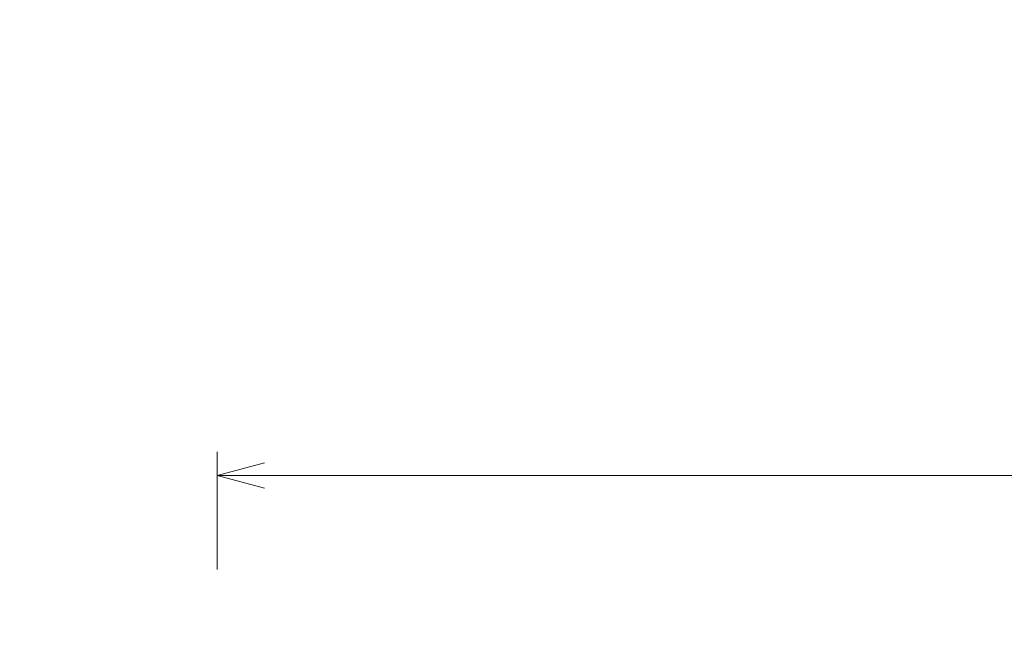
# Model space of a CAD drawing. Header units: millimetres. Extents: x 0 to 30, y 0 to 35.5.
# Tile 3 of 132: x 9.3 to 12.4, y 12.5 to 14.4. Entities that reach past the tile are written whole.
import ezdxf

# ---------------------------------------------------------------- set-up
doc = ezdxf.new("R2010")
doc.units = ezdxf.units.MM
doc.linetypes.add('DASHED2', pattern=[9.524999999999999, 6.35, -3.175])
doc.layers.add('hatch', color=252, linetype='Continuous', lineweight=0)
doc.layers.add('TEXTO', color=7, linetype='DASHED2', lineweight=0)

msp = doc.modelspace()

# ---------------------------------------------------------------- hatches: boundary and pattern name
at = {"layer": 'hatch', "linetype": 'Continuous'}
h = msp.add_hatch(dxfattribs=at)
h.set_pattern_fill('AR-CONC', color=256, scale=0.1)
h.set_pattern_definition([(49.99999999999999, (-570.9308624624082, -2763.710799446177), (0.7172601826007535, -0.06275213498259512), [0.07500000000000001, -0.8250000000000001]), (355, (-570.9308624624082, -2763.710799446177), (-0.138751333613, 0.7521921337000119), [0.06, -0.66]), (100.45144446, (-570.8710907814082, -2763.716028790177), (0.578508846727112, 0.6894399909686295), [0.06374019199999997, -0.7011421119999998]), (46.18420000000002, (-570.9308624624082, -2763.510799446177), (1.067241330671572, -0.1655192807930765), [0.1125, -1.2375]), (96.63563549, (-570.8419257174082, -2763.524592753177), (0.9346619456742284, 0.9741186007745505), [0.09561034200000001, -1.05171376]), (351.1841639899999, (-570.9308624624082, -2763.510799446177), (0.9346619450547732, 0.9741186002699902), [0.09000000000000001, -0.990000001]), (21, (-570.8308624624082, -2763.560799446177), (0.5969070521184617, -0.4026188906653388), [0.07500000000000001, -0.8250000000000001]), (326.0000000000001, (-570.8308624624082, -2763.560799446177), (0.2433153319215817, 0.7251500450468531), [0.06, -0.66]), (71.45144474, (-570.7811202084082, -2763.594351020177), (0.8402223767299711, 0.3225311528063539), [0.06374019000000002, -0.701142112]), (37.50000000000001, (-570.9308624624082, -2763.710799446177), (0.01215985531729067, 0.3328938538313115), [0, -0.652, 0, -0.67, 0, -0.6625000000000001]), (7.499999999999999, (-570.9308624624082, -2763.710799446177), (0.2630695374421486, 0.3944117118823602), [0, -0.382, 0, -0.637, 0, -0.2525]), (327.5, (-571.1538624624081, -2763.710799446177), (0.533822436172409, -0.02255487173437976), [0, -0.25, 0, -0.78, 0, -1.035]), (317.5, (-571.2538624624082, -2763.710799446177), (0.5831861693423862, 0.1001049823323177), [0, -0.325, 0, -0.518, 0, -0.735])])
h.paths.add_polyline_path([(19.68332639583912, 12.44282171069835), (9.903148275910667, 12.44282171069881), (9.903148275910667, 12.22132898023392, -0.1532882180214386), (9.970576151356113, 12.24249819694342), (10.13992988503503, 12.24249819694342, -0.1690682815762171), (10.20970989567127, 12.22132898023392, 0.1586911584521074), (10.27713777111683, 12.1993757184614), (10.44649150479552, 12.1993757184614, 0.1469625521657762), (10.51783960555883, 12.2221130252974, -0.1512227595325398), (10.583699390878, 12.24249819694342), (10.75226907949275, 12.24249819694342, -0.1690682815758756), (10.82204909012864, 12.22132898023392, 0.1586911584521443), (10.88947696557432, 12.1993757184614), (11.05883069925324, 12.1993757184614, 0.1469625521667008), (11.13017880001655, 12.2221130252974, -0.1512227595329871), (11.1960385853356, 12.24249819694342), (11.36539231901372, 12.24249819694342, -0.1690682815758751), (11.43517232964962, 12.22132898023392, 0.1586911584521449), (11.50260020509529, 12.1993757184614), (11.6574491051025, 12.1993757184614, 0.1678056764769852), (11.74251799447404, 12.2221130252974, -0.1495219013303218), (11.80916182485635, 12.24249819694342), (11.97773151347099, 12.24249819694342, -0.1690682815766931), (12.04751152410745, 12.22132898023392, 0.1586911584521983), (12.1149393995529, 12.1993757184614), (12.27018032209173, 12.1993757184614, 0.1718169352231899), (12.3556412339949, 12.2221130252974, -0.1512227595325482), (12.42150101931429, 12.24249819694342), (12.57713396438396, 12.24249819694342, -0.1882755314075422), (12.65985071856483, 12.22132898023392, 0.1569552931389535), (12.72806263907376, 12.1993757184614), (12.89663232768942, 12.1993757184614, 0.1469625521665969), (12.96798042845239, 12.2221130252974, -0.151222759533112), (13.03384021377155, 12.24249819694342), (13.18947315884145, 12.24249819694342, -0.1929552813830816), (13.27297395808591, 12.22132898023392, 0.1586911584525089), (13.34040183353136, 12.1993757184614), (13.49564275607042, 12.1993757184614, 0.1718169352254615), (13.58110366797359, 12.2221130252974, -0.151222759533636), (13.64696345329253, 12.24249819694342), (13.80220437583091, 12.24249819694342, -0.1923727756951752), (13.88531315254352, 12.22132898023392, 0.1586911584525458), (13.95274102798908, 12.1993757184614), (14.12209476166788, 12.1993757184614, 0.1469625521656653), (14.19344286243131, 12.2221130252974, -0.1512227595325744), (14.25930264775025, 12.24249819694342), (14.42865638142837, 12.24249819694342, -0.1690682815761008), (14.49843639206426, 12.22132898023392, 0.1586911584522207), (14.56586426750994, 12.1993757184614), (14.73443395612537, 12.1993757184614, 0.1435658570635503), (14.80578205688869, 12.2221130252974, -0.1495219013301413), (14.87242588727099, 12.24249819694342), (15.02727478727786, 12.24249819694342, -0.1929552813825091), (15.11077558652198, 12.22132898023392, 0.1586911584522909), (15.17820346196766, 12.1993757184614), (15.34755719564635, 12.1993757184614, 0.1469625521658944), (15.41890529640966, 12.2221130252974, -0.1512227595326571), (15.48476508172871, 12.24249819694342), (15.65411881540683, 12.24249819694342, -0.1639663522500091), (15.72311478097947, 12.22132898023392, 0.1569552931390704), (15.7913267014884, 12.1993757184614), (15.94617560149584, 12.1993757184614, 0.1712277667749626), (16.03124449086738, 12.2221130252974, -0.1512227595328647), (16.09710427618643, 12.24249819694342), (16.26645800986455, 12.24249819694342, -0.1690682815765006), (16.33623802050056, 12.22132898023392, 0.1586911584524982), (16.40366589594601, 12.1993757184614), (16.57301962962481, 12.1993757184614, 0.1469625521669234), (16.64436773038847, 12.2221130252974, -0.1512227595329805), (16.71022751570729, 12.24249819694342), (16.87879720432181, 12.24249819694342, -0.1690682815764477), (16.94857721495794, 12.22132898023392, 0.1586911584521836), (17.01600509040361, 12.1993757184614), (17.18535882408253, 12.1993757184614, 0.1469625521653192), (17.25670692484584, 12.2221130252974, -0.1512227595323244), (17.32256671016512, 12.24249819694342), (17.47819965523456, 12.24249819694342, -0.1929552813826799), (17.56170045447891, 12.22132898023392, 0.1586911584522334), (17.62912832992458, 12.1993757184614), (17.79769801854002, 12.1993757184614, 0.1435658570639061), (17.86904611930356, 12.2221130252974, -0.1495219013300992), (17.93568994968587, 12.24249819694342), (18.0959607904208, 12.24249819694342, -0.148347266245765), (18.17403964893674, 12.22132898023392, 0.1407453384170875), (18.25048404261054, 12.1993757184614), (18.41082125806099, 12.1993757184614, 0.1469625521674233), (18.48216935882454, 12.2221130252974, -0.1512227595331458), (18.54802914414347, 12.24249819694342), (18.71738287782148, 12.24249819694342, -0.1639663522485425), (18.78637884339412, 12.22132898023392, 0.1569552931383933), (18.85459076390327, 12.1993757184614), (19.02316045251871, 12.1993757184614, 0.1120209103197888), (19.09450855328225, 12.2221130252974, -0.1336925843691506), (19.16938485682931, 12.24249819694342), (19.32972207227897, 12.24249819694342, -0.169068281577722), (19.39950208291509, 12.22132898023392, 0.1586911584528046), (19.46692995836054, 12.1993757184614), (19.63628369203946, 12.1993757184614, 0.08064099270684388), (19.68332639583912, 12.20800021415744)])
h.paths.add_polyline_path([(5.415585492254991, 5.446933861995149), (7.752420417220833, 5.446933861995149), (7.752420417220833, 5.859075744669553), (5.415585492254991, 5.859075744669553)], flags=9)
h.paths.add_polyline_path([(2.835242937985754, 5.447070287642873), (5.062528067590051, 5.447070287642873), (5.062528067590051, 5.859212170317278), (2.835242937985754, 5.859212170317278)], flags=9)
h.paths.add_polyline_path([(6.253013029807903, 29.55380223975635), (10.15253274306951, 29.55380223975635), (10.15253274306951, 30.04261227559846), (6.253013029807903, 30.04261227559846)], flags=9)
h.paths.add_polyline_path([(14.21421845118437, 13.05434198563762), (15.32259016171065, 13.05434198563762), (15.32259016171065, 13.54065777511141), (14.21421845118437, 13.54065777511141)], flags=9)
h.paths.add_polyline_path([(13.33071556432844, 9.121942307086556), (14.44634056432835, 9.121942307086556), (14.44634056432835, 9.608258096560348), (13.33071556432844, 9.608258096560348)], flags=9)
h.paths.add_polyline_path([(13.3157799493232, 7.189754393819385), (14.43140494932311, 7.189754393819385), (14.43140494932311, 7.676070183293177), (13.3157799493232, 7.676070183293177)], flags=9)
h.paths.add_polyline_path([(20.56995413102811, 9.859103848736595), (21.7881613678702, 9.859103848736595), (21.7881613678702, 10.34541963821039), (20.56995413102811, 10.34541963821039)], flags=9)
h.paths.add_polyline_path([(20.56822715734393, 10.23902088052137), (21.47661531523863, 10.23902088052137), (21.47661531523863, 10.72533666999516), (20.56822715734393, 10.72533666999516)], flags=9)
h.paths.add_polyline_path([(20.56995413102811, 12.08542444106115), (21.7881613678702, 12.08542444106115), (21.7881613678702, 12.57174023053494), (20.56995413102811, 12.57174023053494)], flags=9)
h.paths.add_polyline_path([(20.56822715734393, 11.70550740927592), (21.47661531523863, 11.70550740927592), (21.47661531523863, 12.19182319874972), (20.56822715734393, 12.19182319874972)], flags=9)
h.paths.add_polyline_path([(20.57271728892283, 10.91273865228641), (22.24719097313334, 10.91273865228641), (22.24719097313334, 11.3990544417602), (20.57271728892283, 11.3990544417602)], flags=9)
h.paths.add_polyline_path([(20.70544191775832, 20.08894268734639), (21.7039781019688, 20.08894268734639), (21.7039781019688, 20.57525847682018), (20.70544191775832, 20.57525847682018)], flags=9)
h.paths.add_polyline_path([(19.42252613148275, 17.43257247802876), (20.25527284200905, 17.43257247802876), (20.25527284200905, 17.91888826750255), (19.42252613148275, 17.91888826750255)], flags=9)
h.paths.add_polyline_path([(18.66647212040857, 15.47460984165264), (19.49921883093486, 15.47460984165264), (19.49921883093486, 15.96092563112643), (18.66647212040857, 15.96092563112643)], flags=9)
h.paths.add_polyline_path([(4.835873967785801, 13.58108029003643), (5.668620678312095, 13.58108029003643), (5.668620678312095, 14.06739607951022), (4.835873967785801, 14.06739607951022)], flags=9)
h.paths.add_polyline_path([(20.73588898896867, 14.35089859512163), (21.73787912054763, 14.35089859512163), (21.73787912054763, 14.83721438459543), (20.73588898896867, 14.83721438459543)], flags=9)
h.paths.add_polyline_path([(3.416353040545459, 15.61913854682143), (4.418343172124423, 15.61913854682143), (4.418343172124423, 16.10545433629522), (3.416353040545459, 16.10545433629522)], flags=9)
h.paths.add_polyline_path([(17.00936788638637, 22.63855517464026), (19.82951591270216, 22.63855517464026), (19.82951591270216, 23.51862096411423), (17.00936788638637, 23.51862096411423)], flags=9)
h.paths.add_polyline_path([(15.86712330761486, 24.20784043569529), (15.86712330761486, 25.42604767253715), (15.38080751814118, 25.42604767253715), (15.38080751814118, 24.20784043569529)], flags=9)
h.paths.add_polyline_path([(15.48720627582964, 24.20611346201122), (15.48720627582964, 25.1145016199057), (15.00089048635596, 25.1145016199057), (15.00089048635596, 24.20611346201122)], flags=9)
h.paths.add_polyline_path([(13.64080271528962, 24.20784043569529), (13.64080271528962, 25.42604767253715), (13.15448692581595, 25.42604767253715), (13.15448692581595, 24.20784043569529)], flags=9)
h.paths.add_polyline_path([(14.02071974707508, 24.20611346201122), (14.02071974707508, 25.1145016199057), (13.5344039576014, 25.1145016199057), (13.5344039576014, 24.20611346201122)], flags=9)
h.paths.add_polyline_path([(14.81348850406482, 24.21060359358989), (14.81348850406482, 25.07823517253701), (14.32717271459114, 25.07823517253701), (14.32717271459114, 24.21060359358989)], flags=9)
h.paths.add_polyline_path([(17.29867968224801, 18.13990936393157), (18.5168869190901, 18.13990936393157), (18.5168869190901, 18.62622515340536), (17.29867968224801, 18.62622515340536)], flags=9)
h.paths.add_polyline_path([(17.29695270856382, 18.51982639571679), (18.20534086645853, 18.51982639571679), (18.20534086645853, 19.00614218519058), (17.29695270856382, 19.00614218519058)], flags=9)
h.paths.add_polyline_path([(17.29867968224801, 20.36622995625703), (18.5168869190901, 20.36622995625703), (18.5168869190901, 20.85254574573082), (17.29867968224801, 20.85254574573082)], flags=9)
h.paths.add_polyline_path([(17.29695270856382, 19.98631292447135), (18.20534086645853, 19.98631292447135), (18.20534086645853, 20.47262871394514), (17.29695270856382, 20.47262871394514)], flags=9)
h.paths.add_polyline_path([(17.30144284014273, 19.19354416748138), (18.97591652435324, 19.19354416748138), (18.97591652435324, 19.67985995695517), (17.30144284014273, 19.67985995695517)], flags=9)
h.paths.add_polyline_path([(16.38756954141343, 14.30381649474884), (17.60577677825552, 14.30381649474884), (17.60577677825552, 14.79013228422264), (16.38756954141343, 14.79013228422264)], flags=9)
h.paths.add_polyline_path([(16.38584256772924, 14.68373352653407), (17.29423072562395, 14.68373352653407), (17.29423072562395, 15.17004931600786), (16.38584256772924, 15.17004931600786)], flags=9)
h.paths.add_polyline_path([(16.38756954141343, 16.53013708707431), (17.60577677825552, 16.53013708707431), (17.60577677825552, 17.0164528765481), (16.38756954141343, 17.0164528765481)], flags=9)
h.paths.add_polyline_path([(16.38584256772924, 16.15022005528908), (17.29423072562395, 16.15022005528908), (17.29423072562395, 16.63653584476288), (16.38584256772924, 16.63653584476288)], flags=9)
h.paths.add_polyline_path([(16.39033269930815, 15.35745129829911), (18.06480638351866, 15.35745129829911), (18.06480638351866, 15.8437670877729), (16.39033269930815, 15.8437670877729)], flags=9)
h.paths.add_polyline_path([(9.419009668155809, 24.30208161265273), (9.419009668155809, 25.52028884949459), (8.93269387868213, 25.52028884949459), (8.93269387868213, 24.30208161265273)], flags=9)
h.paths.add_polyline_path([(9.03909263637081, 24.30035463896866), (9.03909263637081, 25.20874279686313), (8.552776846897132, 25.20874279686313), (8.552776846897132, 24.30035463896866)], flags=9)
h.paths.add_polyline_path([(7.192689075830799, 24.30208161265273), (7.192689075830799, 25.52028884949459), (6.70637328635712, 25.52028884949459), (6.70637328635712, 24.30208161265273)], flags=9)
h.paths.add_polyline_path([(7.572606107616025, 24.30035463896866), (7.572606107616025, 25.20874279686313), (7.086290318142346, 25.20874279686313), (7.086290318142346, 24.30035463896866)], flags=9)
h.paths.add_polyline_path([(8.36537486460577, 24.30484477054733), (8.36537486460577, 25.17247634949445), (7.879059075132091, 25.17247634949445), (7.879059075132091, 24.30484477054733)], flags=9)
h.paths.add_polyline_path([(14.53671226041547, 4.486871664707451), (15.90274227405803, 4.486871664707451), (15.90274227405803, 4.837192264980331), (14.53671226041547, 4.837192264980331)], flags=9)
h.paths.add_polyline_path([(8.410594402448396, 4.837807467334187), (13.32992516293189, 4.837807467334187), (13.32992516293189, 6.384497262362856), (8.410594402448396, 6.384497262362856)], flags=9)
h.paths.add_polyline_path([(17.22020340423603, 6.620624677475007), (18.49486234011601, 6.620624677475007), (18.49486234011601, 7.012159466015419), (17.22020340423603, 7.012159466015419)], flags=9)
h.paths.add_polyline_path([(17.87735105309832, 6.064668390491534), (18.34514095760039, 6.064668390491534), (18.34514095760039, 6.414988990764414), (17.87735105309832, 6.414988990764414)], flags=9)
h.paths.add_polyline_path([(21.00083722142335, 4.468379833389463), (22.85187476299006, 4.468379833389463), (22.85187476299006, 6.653602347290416), (21.00083722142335, 6.653602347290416)], flags=9)
h.paths.add_polyline_path([(17.87619143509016, 4.484552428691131), (19.68960207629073, 4.484552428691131), (19.68960207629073, 4.834873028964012), (17.87619143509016, 4.834873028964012)], flags=9)
h.paths.add_polyline_path([(4.247754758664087, 27.43638564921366), (8.700994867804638, 27.43638564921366), (8.700994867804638, 27.74549206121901), (4.247754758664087, 27.74549206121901)], flags=9)
h.paths.add_polyline_path([(13.87598343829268, 6.62608193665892), (15.37161781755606, 6.62608193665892), (15.37161781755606, 7.017616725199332), (13.87598343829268, 7.017616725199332)], flags=9)
h.paths.add_polyline_path([(20.91004806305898, 6.358224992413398), (22.18470699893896, 6.358224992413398), (22.18470699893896, 6.749759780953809), (20.91004806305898, 6.749759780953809)], flags=9)
h.paths.add_polyline_path([(17.23951445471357, 5.154277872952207), (19.3842074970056, 5.154277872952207), (19.3842074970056, 5.545812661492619), (17.23951445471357, 5.545812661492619)], flags=9)
h.paths.add_polyline_path([(13.86898480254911, 5.154277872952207), (14.96660417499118, 5.154277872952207), (14.96660417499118, 5.545812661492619), (13.86898480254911, 5.545812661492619)], flags=9)
h.paths.add_polyline_path([(19.05846151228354, 25.62268665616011), (20.44887761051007, 25.62268665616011), (20.44887761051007, 25.93179306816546), (19.05846151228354, 25.93179306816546)], flags=9)
h.paths.add_polyline_path([(19.06050789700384, 25.97680174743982), (20.67213818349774, 25.97680174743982), (20.67213818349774, 26.28590815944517), (19.06050789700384, 26.28590815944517)], flags=9)
h.paths.add_polyline_path([(19.06449834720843, 26.37012867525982), (19.95457338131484, 26.37012867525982), (19.95457338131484, 26.67923508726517), (19.06449834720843, 26.67923508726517)], flags=9)
h.paths.add_polyline_path([(19.06572617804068, 26.72680174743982), (20.14181758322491, 26.72680174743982), (20.14181758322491, 27.03590815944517), (19.06572617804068, 27.03590815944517)], flags=9)
h.paths.add_polyline_path([(19.0603032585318, 27.12012867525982), (20.04348879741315, 27.12012867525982), (20.04348879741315, 27.42923508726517), (19.0603032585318, 27.42923508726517)], flags=9)
h.paths.add_polyline_path([(19.05958702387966, 27.47680174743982), (20.29857065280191, 27.47680174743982), (20.29857065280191, 27.78590815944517), (19.05958702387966, 27.78590815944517)], flags=9)
h.paths.add_polyline_path([(3.07370470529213, 25.62012867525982), (5.000273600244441, 25.62012867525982), (5.000273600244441, 25.92923508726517), (3.07370470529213, 25.92923508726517)], flags=9)
h.paths.add_polyline_path([(3.074625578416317, 25.97680174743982), (5.000989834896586, 25.97680174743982), (5.000989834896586, 26.28590815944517), (3.074625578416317, 26.28590815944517)], flags=9)
h.paths.add_polyline_path([(3.079434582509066, 26.37002635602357), (3.818077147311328, 26.37002635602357), (3.818077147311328, 26.67913276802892), (3.079434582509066, 26.67913276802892)], flags=9)
h.paths.add_polyline_path([(3.07994617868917, 26.72680174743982), (3.934925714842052, 26.72680174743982), (3.934925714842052, 27.03590815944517), (3.07994617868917, 27.03590815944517)], flags=9)
h.paths.add_polyline_path([(3.073909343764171, 27.12268665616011), (3.812551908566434, 27.12268665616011), (3.812551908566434, 27.43179306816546), (3.073909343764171, 27.43179306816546)], flags=9)
h.paths.add_polyline_path([(3.074318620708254, 27.47680174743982), (4.150410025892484, 27.47680174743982), (4.150410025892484, 27.78590815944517), (3.074318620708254, 27.78590815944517)], flags=9)
edge = h.paths.add_edge_path()
edge.add_arc((19.62255529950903, 10.2915915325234), 0.1230092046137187, 271.2818348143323, 304.7867363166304)
edge.add_line((19.69273493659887, 10.1905663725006), (19.69273493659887, 9.96828959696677))
edge.add_line((19.69273493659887, 9.96828959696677), (9.903148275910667, 9.968289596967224))
edge.add_line((9.903148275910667, 9.968289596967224), (9.903148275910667, 10.20389513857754))
edge.add_arc((9.984799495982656, 9.8298666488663), 0.3828370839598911, 91.77694187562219, 102.31459637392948, ccw=False)
edge.add_line((9.97292828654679, 10.21251963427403), (10.12409526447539, 10.21251963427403))
edge.add_arc((10.12652425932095, 10.09053256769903), 0.1220112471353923, 55.07214621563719, 91.14071735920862, ccw=False)
edge.add_arc((10.26616114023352, 10.29049011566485), 0.1218770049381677, 235.0721462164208, 269.999999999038)
edge.add_line((10.26616114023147, 10.16861311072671), (10.43551487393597, 10.16861311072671))
edge.add_arc((10.43494264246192, 10.28342654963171), 0.1148148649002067, 270.2855604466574, 305.3522173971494)
edge.add_arc((10.57272275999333, 10.08920827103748), 0.1233113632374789, 90.00000000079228, 125.3522173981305, ccw=False)
edge.add_line((10.57272275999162, 10.21251963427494), (10.73643445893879, 10.21251963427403))
edge.add_arc((10.73886345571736, 10.09053256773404), 0.1220112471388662, 55.0666041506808, 91.14071826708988, ccw=False)
edge.add_arc((10.87850033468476, 10.29049011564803), 0.1218770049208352, 235.0776951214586, 270.0000000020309)
edge.add_line((10.87850033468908, 10.16861311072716), (11.04785406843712, 10.16861311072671))
edge.add_arc((11.04728183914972, 10.28342654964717), 0.1148148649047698, 270.2855593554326, 305.3460535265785)
edge.add_arc((11.18506195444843, 10.0892082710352), 0.1233113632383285, 90, 125.35795570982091, ccw=False)
edge.add_line((11.18506195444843, 10.21251963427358), (11.34955769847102, 10.21251963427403))
edge.add_arc((11.35198669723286, 10.09053256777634), 0.1220112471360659, 55.06425515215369, 91.14071919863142, ccw=False)
edge.add_arc((11.49162357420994, 10.29049011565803), 0.1218770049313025, 235.0800474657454, 270.0000000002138)
edge.add_line((11.49162357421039, 10.16861311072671), (11.64294427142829, 10.16861311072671))
edge.add_arc((11.65701359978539, 10.28710206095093), 0.119321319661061, 263.2284286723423, 305.3395685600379)
edge.add_arc((11.79740114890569, 10.08920827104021), 0.1233113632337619, 89.9999999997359, 125.36445401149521, ccw=False)
edge.add_line((11.79740114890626, 10.21251963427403), (11.94950589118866, 10.21251963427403))
edge.add_arc((11.96231864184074, 10.08765822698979), 0.1255170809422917, 55.07214621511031, 95.85894362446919, ccw=False)
edge.add_arc((12.10396276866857, 10.29049011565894), 0.12187700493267, 235.0721462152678, 269.9999999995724)
edge.add_line((12.10396276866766, 10.16861311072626), (12.27331650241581, 10.16861311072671))
edge.add_arc((12.27274427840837, 10.28342654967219), 0.1148148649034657, 270.2855567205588, 305.3409106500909)
edge.add_arc((12.41052438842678, 10.08920827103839), 0.1233113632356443, 90, 125.3627422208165, ccw=False)
edge.add_line((12.41052438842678, 10.21251963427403), (12.57046958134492, 10.21251963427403))
edge.add_arc((12.57763938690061, 10.09217359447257), 0.1205594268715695, 54.69975155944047, 93.4094566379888, ccw=False)
edge.add_arc((12.71630196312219, 10.28801197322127), 0.119398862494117, 234.6997515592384, 270.0000000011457)
edge.add_line((12.71630196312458, 10.16861311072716), (12.87703120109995, 10.16861311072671))
edge.add_arc((12.88436095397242, 10.28444502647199), 0.1160635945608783, 266.379195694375, 305.342559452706)
edge.add_arc((13.02286358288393, 10.08920827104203), 0.1233113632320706, 89.99999999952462, 125.36130584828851, ccw=False)
edge.add_line((13.02286358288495, 10.21251963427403), (13.18320079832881, 10.21251963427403))
edge.add_arc((13.18937177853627, 10.08993608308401), 0.1227387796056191, 55.0671506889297, 92.88189480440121, ccw=False)
edge.add_arc((13.32942520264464, 10.29049011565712), 0.1218770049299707, 235.0771776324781, 270.0000000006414)
edge.add_line((13.32942520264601, 10.16861311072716), (13.48074589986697, 10.16861311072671))
edge.add_arc((13.49538949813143, 10.28739775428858), 0.1196838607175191, 262.9721187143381, 305.3522173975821)
edge.add_arc((13.63598682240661, 10.08920827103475), 0.1233113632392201, 90.00000000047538, 125.3522173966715, ccw=False)
edge.add_line((13.63598682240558, 10.21251963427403), (13.79969852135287, 10.21251963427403))
edge.add_arc((13.80212751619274, 10.09053256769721), 0.1220112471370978, 55.07214621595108, 91.14071735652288, ccw=False)
edge.add_arc((13.94176439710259, 10.2904901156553), 0.1218770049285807, 235.0721462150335, 270.0000000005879)
edge.add_line((13.94176439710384, 10.16861311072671), (14.11111813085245, 10.16861311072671))
edge.add_arc((14.11054590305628, 10.28342654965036), 0.1148148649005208, 270.285558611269, 305.3442580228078)
edge.add_arc((14.2483260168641, 10.0892082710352), 0.1233113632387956, 90.00000000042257, 125.3596269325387, ccw=False)
edge.add_line((14.24832601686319, 10.21251963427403), (14.41282176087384, 10.21251963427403))
edge.add_arc((14.41525076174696, 10.09053256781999), 0.1220112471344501, 55.062374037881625, 91.14072019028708, ccw=False)
edge.add_arc((14.55488763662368, 10.29049011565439), 0.1218770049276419, 235.0819314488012, 270.0000000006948)
edge.add_line((14.55488763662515, 10.16861311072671), (14.72345732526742, 10.16861311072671))
edge.add_arc((14.72288509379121, 10.2834265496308), 0.114814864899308, 270.2855604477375, 305.3522173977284)
edge.add_arc((14.86066521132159, 10.08920827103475), 0.1233113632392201, 90.00000000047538, 125.3522173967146, ccw=False)
edge.add_line((14.86066521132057, 10.21251963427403), (15.01276995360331, 10.21251963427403))
edge.add_arc((15.02558270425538, 10.08765822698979), 0.1255170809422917, 55.07214621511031, 95.85894362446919, ccw=False)
edge.add_arc((15.16722683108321, 10.29049011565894), 0.12187700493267, 235.0721462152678, 269.9999999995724)
edge.add_line((15.1672268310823, 10.16861311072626), (15.3365805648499, 10.16861311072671))
edge.add_arc((15.33600833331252, 10.28342654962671), 0.1148148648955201, 270.2855604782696, 305.35221739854)
edge.add_arc((15.47378845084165, 10.08920827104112), 0.1233113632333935, 89.99999999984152, 125.352217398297, ccw=False)
edge.add_line((15.47378845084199, 10.21251963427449), (15.62510914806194, 10.21251963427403))
edge.add_arc((15.63908495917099, 10.08960526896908), 0.1237063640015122, 54.693002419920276, 96.48687934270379, ccw=False)
edge.add_arc((15.77956602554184, 10.28801197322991), 0.119398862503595, 234.7067451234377, 269.9999999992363)
edge.add_line((15.77956602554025, 10.16861311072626), (15.94029526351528, 10.16861311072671))
edge.add_arc((15.94762501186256, 10.2844450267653), 0.116063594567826, 266.379197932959, 305.3490252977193)
edge.add_arc((16.08612764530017, 10.08920827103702), 0.1233113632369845, 90.00000000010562, 125.3552216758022, ccw=False)
edge.add_line((16.08612764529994, 10.21251963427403), (16.23744834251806, 10.21251963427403))
edge.add_arc((16.25085350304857, 10.08738380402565), 0.1258517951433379, 55.06434170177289, 96.11448511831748, ccw=False)
edge.add_arc((16.39268926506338, 10.29049011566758), 0.1218770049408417, 235.0802065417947, 269.9999999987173)
edge.add_line((16.39268926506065, 10.16861311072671), (16.56204299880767, 10.16861311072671))
edge.add_arc((16.56147076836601, 10.28342654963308), 0.1148148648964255, 270.2855599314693, 305.3479415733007)
edge.add_arc((16.69925088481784, 10.08920827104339), 0.1233113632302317, 89.9999999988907, 125.35619819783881, ccw=False)
edge.add_line((16.69925088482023, 10.21251963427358), (16.86296258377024, 10.21251963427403))
edge.add_arc((16.86539158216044, 10.09053256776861), 0.1220112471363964, 55.06464618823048, 91.14071902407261, ccw=False)
edge.add_arc((17.00502845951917, 10.29049011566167), 0.1218770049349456, 235.0796558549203, 269.9999999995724)
edge.add_line((17.00502845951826, 10.16861311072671), (17.17438219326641, 10.16861311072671))
edge.add_arc((17.17380996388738, 10.28342654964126), 0.1148148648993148, 270.2855594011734, 305.3461840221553)
edge.add_arc((17.31159007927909, 10.08920827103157), 0.1233113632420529, 90.00000000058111, 125.3578342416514, ccw=False)
edge.add_line((17.31159007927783, 10.21251963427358), (17.47608582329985, 10.21251963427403))
edge.add_arc((17.4785148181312, 10.09053256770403), 0.1220112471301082, 55.072146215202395, 91.14071735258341, ccw=False)
edge.add_arc((17.61815169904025, 10.29049011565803), 0.1218770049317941, 235.0721462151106, 269.9999999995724)
edge.add_line((17.61815169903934, 10.16861311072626), (17.78672138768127, 10.16861311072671))
edge.add_arc((17.78614915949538, 10.28342654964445), 0.1148148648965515, 270.2855588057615, 305.3447372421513)
edge.add_arc((17.92392927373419, 10.08920827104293), 0.1233113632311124, 89.99999999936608, 125.3591808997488, ccw=False)
edge.add_line((17.92392927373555, 10.21251963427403), (18.0884250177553, 10.21251963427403))
edge.add_arc((18.09085401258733, 10.09053256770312), 0.1220112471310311, 55.07214621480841, 91.1407173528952, ccw=False)
edge.add_arc((18.23049089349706, 10.29049011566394), 0.1218770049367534, 235.0721462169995, 269.9999999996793)
edge.add_line((18.23049089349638, 10.16861311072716), (18.39984462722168, 10.16861311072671))
edge.add_arc((18.39927239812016, 10.28342654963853), 0.1148148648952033, 270.2855592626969, 305.3458379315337)
edge.add_arc((18.53705251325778, 10.08920827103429), 0.1233113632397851, 90.00000000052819, 125.35815639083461, ccw=False)
edge.add_line((18.53705251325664, 10.21251963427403), (18.70403758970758, 10.21251963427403))
edge.add_arc((18.70482989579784, 10.09310910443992), 0.1194131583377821, 54.69975155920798, 90.38016018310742, ccw=False)
edge.add_arc((18.84283008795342, 10.28801197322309), 0.1193988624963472, 234.6997515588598, 270.0000000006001)
edge.add_line((18.84283008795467, 10.16861311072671), (19.01218382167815, 10.16861311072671))
edge.add_arc((19.01161159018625, 10.2834265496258), 0.114814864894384, 270.285560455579, 305.3522173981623)
edge.add_arc((19.14939170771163, 10.08920827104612), 0.1233113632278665, 89.99999999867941, 125.35221739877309, ccw=False)
edge.add_line((19.14939170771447, 10.21251963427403), (19.30071240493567, 10.21251963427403))
edge.add_arc((19.31411756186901, 10.0873838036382), 0.1258517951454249, 55.072146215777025, 96.1144834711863, ccw=False)
edge.add_arc((19.45595332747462, 10.2904901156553), 0.1218770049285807, 235.0721462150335, 270.0000000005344)
edge.add_line((19.45595332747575, 10.16861311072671), (19.62530706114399, 10.16861311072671))
edge = h.paths.add_edge_path()
edge.add_line((9.90314827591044, 11.47570212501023), (19.56336750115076, 11.47570212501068))
edge.add_arc((19.5633675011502, 11.41062638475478), 0.06507574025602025, 0, 89.99999999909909, ccw=False)
edge.add_line((19.62844324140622, 11.41062638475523), (19.62844324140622, 10.67275408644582))
edge.add_line((19.62844324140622, 10.67275408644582), (19.68332639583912, 10.67275408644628))
edge.add_line((19.68332639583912, 10.67275408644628), (19.68332639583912, 11.73835722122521))
edge.add_line((19.68332639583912, 11.73835722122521), (19.0137519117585, 11.73835722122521))
edge.add_line((19.0137519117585, 11.73835722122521), (19.0137519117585, 11.60820574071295))
edge.add_arc((18.89653717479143, 12.01720191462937), 0.4254611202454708, 254.00815910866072, 285.99184089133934, ccw=False)
edge.add_line((18.77932243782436, 11.60820574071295), (18.77932243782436, 11.73835722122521))
edge.add_line((18.77932243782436, 11.73835722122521), (18.71816692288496, 11.73835722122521))
edge.add_line((18.71816692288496, 11.73835722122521), (18.71816692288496, 11.86929274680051))
edge.add_arc((18.60095218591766, 11.4796579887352), 0.4068839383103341, 73.25701376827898, 106.742986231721)
edge.add_line((18.48373744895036, 11.86929274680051), (18.48373744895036, 11.73835722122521))
edge.add_line((18.48373744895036, 11.73835722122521), (15.36245405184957, 11.73835722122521))
edge.add_line((15.36245405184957, 11.73835722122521), (15.36245405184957, 11.60820574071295))
edge.add_arc((15.24523931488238, 12.01720191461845), 0.4254611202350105, 254.008159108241, 285.99184089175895, ccw=False)
edge.add_line((15.1280245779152, 11.60820574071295), (15.1280245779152, 11.73835722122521))
edge.add_line((15.1280245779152, 11.73835722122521), (14.45845009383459, 11.73835722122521))
edge.add_line((14.45845009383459, 11.73835722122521), (14.45845009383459, 11.86929274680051))
edge.add_arc((14.34123535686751, 11.47965798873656), 0.4068839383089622, 73.2570137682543, 106.7429862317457)
edge.add_line((14.22402061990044, 11.86929274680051), (14.22402061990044, 11.73835722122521))
edge.add_line((14.22402061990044, 11.73835722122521), (11.10273722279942, 11.73835722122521))
edge.add_line((11.10273722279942, 11.73835722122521), (11.10273722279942, 11.60820574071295))
edge.add_arc((10.98552248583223, 12.01720191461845), 0.4254611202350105, 254.008159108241, 285.99184089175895, ccw=False)
edge.add_line((10.86830774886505, 11.60820574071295), (10.86830774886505, 11.73835722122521))
edge.add_line((10.86830774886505, 11.73835722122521), (10.80715223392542, 11.73835722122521))
edge.add_line((10.80715223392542, 11.73835722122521), (10.80715223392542, 11.86929274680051))
edge.add_arc((10.68993749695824, 11.47965798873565), 0.4068839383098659, 73.25701376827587, 106.7429862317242)
edge.add_line((10.57272275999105, 11.86929274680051), (10.57272275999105, 11.73835722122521))
edge.add_line((10.57272275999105, 11.73835722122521), (9.903148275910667, 11.73835722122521))
edge.add_line((9.903148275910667, 11.73835722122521), (9.90314827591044, 11.47570212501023))
edge = h.paths.add_edge_path()
edge.add_line((19.43243197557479, 10.94246558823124), (9.903148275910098, 10.94246558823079))
edge.add_line((9.903148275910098, 10.94246558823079), (9.903148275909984, 10.67275408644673))
edge.add_line((9.903148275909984, 10.67275408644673), (10.5821313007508, 10.67275408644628))
edge.add_line((10.5821313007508, 10.67275408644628), (10.5821313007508, 10.80368961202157))
edge.add_arc((10.6993460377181, 10.3946934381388), 0.4254611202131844, 74.00815910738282, 105.99184089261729, ccw=False)
edge.add_line((10.8165607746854, 10.80368961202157), (10.8165607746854, 10.67275408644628))
edge.add_line((10.8165607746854, 10.67275408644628), (10.8777162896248, 10.67275408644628))
edge.add_line((10.8777162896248, 10.67275408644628), (10.8777162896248, 10.54260260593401))
edge.add_arc((10.9949310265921, 10.93223736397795), 0.4068839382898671, 253.2570137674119, 286.742986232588)
edge.add_line((11.1121457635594, 10.54260260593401), (11.1121457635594, 10.67275408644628))
edge.add_line((11.1121457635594, 10.67275408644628), (14.23342916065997, 10.67275408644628))
edge.add_line((14.23342916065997, 10.67275408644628), (14.23342916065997, 10.80368961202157))
edge.add_arc((14.35064389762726, 10.3946934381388), 0.4254611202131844, 74.00815910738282, 105.99184089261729, ccw=False)
edge.add_line((14.46785863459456, 10.80368961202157), (14.46785863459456, 10.67275408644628))
edge.add_line((14.46785863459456, 10.67275408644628), (15.13743311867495, 10.67275408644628))
edge.add_line((15.13743311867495, 10.67275408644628), (15.13743311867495, 10.54260260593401))
edge.add_arc((15.25464785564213, 10.921684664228), 0.3967902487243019, 252.8180373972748, 287.1819626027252)
edge.add_line((15.37186259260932, 10.54260260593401), (15.37186259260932, 10.67275408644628))
edge.add_line((15.37186259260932, 10.67275408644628), (18.49314598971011, 10.67275408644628))
edge.add_line((18.49314598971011, 10.67275408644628), (18.49314598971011, 10.80368961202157))
edge.add_arc((18.61036072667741, 10.3946934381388), 0.4254611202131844, 74.00815910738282, 105.99184089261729, ccw=False)
edge.add_line((18.72757546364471, 10.80368961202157), (18.72757546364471, 10.67275408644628))
edge.add_line((18.72757546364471, 10.67275408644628), (18.78873097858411, 10.67275408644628))
edge.add_line((18.78873097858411, 10.67275408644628), (18.78873097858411, 10.54260260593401))
edge.add_arc((18.90594571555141, 10.93223736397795), 0.4068839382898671, 253.2570137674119, 286.742986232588)
edge.add_line((19.02316045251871, 10.54260260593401), (19.02316045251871, 10.67275408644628))
edge.add_line((19.02316045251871, 10.67275408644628), (19.58453671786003, 10.67275408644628))
edge.add_line((19.58453671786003, 10.67275408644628), (19.58453671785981, 11.41062638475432))
edge.add_arc((19.56336750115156, 11.41062638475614), 0.02116921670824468, 0, 90.00000000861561)
edge.add_line((19.5633675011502, 11.43179560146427), (9.90314827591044, 11.43179560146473))
edge.add_line((9.90314827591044, 11.43179560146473), (9.903148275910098, 10.9863721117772))
edge.add_line((9.903148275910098, 10.9863721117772), (19.4324319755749, 10.98637211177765))
edge.add_line((19.4324319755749, 10.98637211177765), (19.43243197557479, 10.94246558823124))

# ---------------------------------------------------------------- linework, layer by layer
at = {"layer": 'TEXTO'}
for p, q in [((9.903148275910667, 12.68326775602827), (9.903148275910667, 13.05289132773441)), ((9.903148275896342, 12.97828606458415), (10.05235880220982, 13.01826690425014)), ((9.903148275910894, 12.97828606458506), (19.6833263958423, 12.97828606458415)), ((10.05235880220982, 12.93830522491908), (9.903148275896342, 12.97828606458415))]:
    msp.add_line(p, q, dxfattribs=at)

doc.saveas('drawing.dxf')
